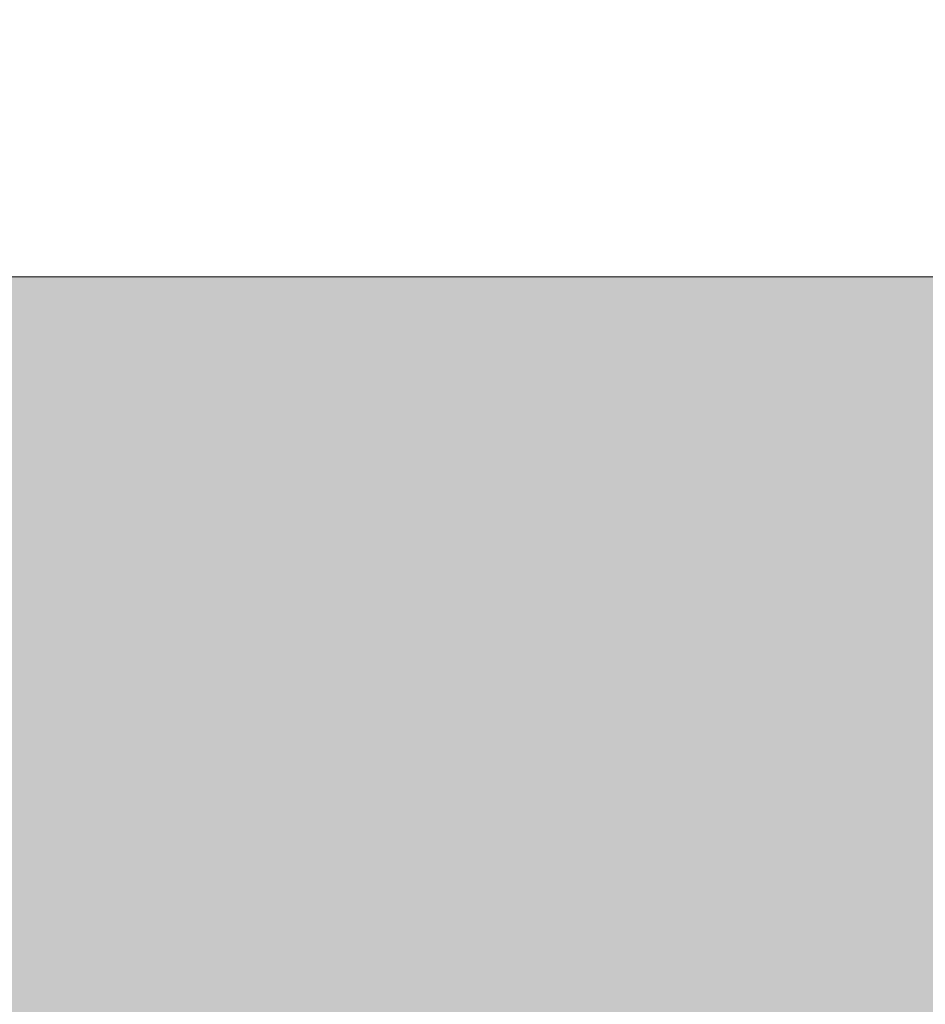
# Model space of a CAD drawing. Header units: metres. Extents: x -33 to 1508, y -379 to 284.
# Tile 17 of 129: x -26.77 to -26.7506, y -19.0302 to -19.0091. Entities that reach past the tile are written whole.
import ezdxf

# ---------------------------------------------------------------- set-up
doc = ezdxf.new("R2010")
doc.units = ezdxf.units.M
doc.layers.add('A-GLAZ', color=151, linetype='Continuous', lineweight=18)
doc.layers.add('A-WALL-PATT', color=111, linetype='Continuous', lineweight=35)

# ---------------------------------------------------------------- blocks, each defined once
blk = doc.blocks.new('Casement w Mullions-Number_0002 - Janela 300 x 150 _cm_-1038435-1-PLANTA CONSTRUIR DEMOLIR')
at = {"layer": 'A-GLAZ', "color": 1}
blk.add_line((-1.05, 0.075), (-1.05, -0.075), dxfattribs=at)

msp = doc.modelspace()

# ---------------------------------------------------------------- hatches: boundary and pattern name
at = {"layer": 'A-WALL-PATT', "lineweight": 18}
h = msp.add_hatch(color=256, dxfattribs=at)
h.paths.add_polyline_path([(-26.883955, -20.164587), (-26.733955, -20.164587), (-26.733955, -19.014587), (-26.883955, -19.014587)], flags=0)
h.paths.add_polyline_path([(-26.733955, -16.914587), (-26.733955, -15.414587), (-26.883955, -15.414587), (-26.883955, -16.914587), (-26.763584, -16.914587)], flags=0)
h.paths.add_polyline_path([(-26.858173, -13.314587), (-26.733955, -13.314587), (-26.733955, -12.764587), (-26.883955, -12.764587), (-26.883955, -13.314587), (-26.859328, -13.314587)], flags=0)

# ---------------------------------------------------------------- block references
at = {"layer": 'A-GLAZ', "color": 1, "rotation": 89.99999999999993}
msp.add_blockref('Casement w Mullions-Number_0002 - Janela 300 x 150 _cm_-1038435-1-PLANTA CONSTRUIR DEMOLIR', (-26.808955, -17.964587), dxfattribs=at)

doc.saveas('drawing.dxf')
